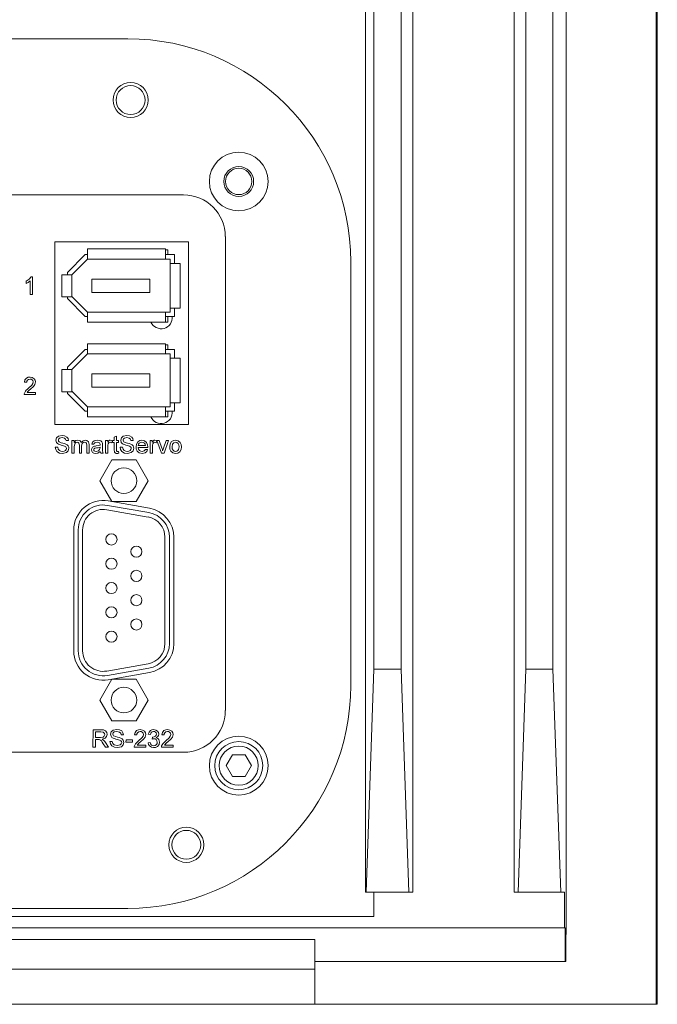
# Model space of a CAD drawing. Extents: x 13 to 426, y 7 to 274.
# Tile 5 of 29: x 85 to 95, y 47 to 64. Entities that reach past the tile are written whole.
import ezdxf

# ---------------------------------------------------------------- set-up
doc = ezdxf.new("R2010")
doc.units = 0
doc.header["$MEASUREMENT"] = 0

msp = doc.modelspace()

# ---------------------------------------------------------------- linework, layer by layer
at = {"color": 7, "linetype": 'Continuous', "lineweight": 15}
for p, q in [((91.305, 48.709), (91.305, 111.532)), ((93.929, 108.506), (93.929, 47.981)), ((93.038, 108.103), (93.038, 48.709)), ((90.642, 107.722), (90.642, 52.519)), ((91.106, 52.519), (91.106, 107.722)), ((93.237, 104.293), (93.237, 52.519)), ((93.701, 52.519), (93.701, 104.293)), ((95.463, 46.791), (95.463, 94.116)), ((95.484, 94.116), (95.484, 46.791)), ((90.496, 64.33), (90.496, 48.709)), ((86.437, 63.289), (74.531, 63.289)), ((87.389, 60.622), (73.578, 60.622)), ((88.104, 51.812), (88.104, 59.908)), ((87.475, 59.822), (85.189, 59.822)), ((85.189, 59.822), (85.189, 56.698)), ((87.475, 56.698), (87.475, 59.822)), ((85.711, 59.601), (85.406, 59.297)), ((85.749, 59.601), (85.711, 59.601)), ((85.749, 59.697), (85.749, 59.525)), ((87.083, 59.697), (85.749, 59.697)), ((87.083, 59.525), (87.083, 59.697)), ((87.083, 59.681), (87.121, 59.681)), ((87.235, 59.601), (87.083, 59.601)), ((87.121, 59.681), (87.121, 59.601)), ((87.235, 59.449), (87.235, 59.601)), ((85.749, 59.525), (85.483, 59.258)), ((85.749, 59.525), (87.083, 59.525)), ((87.159, 59.525), (87.083, 59.525)), ((87.159, 59.449), (87.159, 59.525)), ((87.159, 59.449), (87.159, 58.687)), ((87.33, 59.449), (87.159, 59.449)), ((87.33, 58.687), (87.33, 59.449)), ((90.247, 52.24), (90.247, 59.479)), ((85.311, 59.258), (85.311, 58.877)), ((85.483, 59.258), (85.311, 59.258)), ((85.406, 59.297), (85.406, 59.258)), ((85.483, 58.877), (85.483, 59.258)), ((84.701, 59.11), (84.701, 59.145)), ((84.77, 58.92), (84.77, 59.154)), ((84.784, 59.22), (84.809, 59.22)), ((84.809, 59.22), (84.809, 58.92)), ((85.825, 59.182), (85.825, 58.954)), ((86.816, 59.182), (85.825, 59.182)), ((86.816, 58.954), (86.816, 59.182)), ((84.809, 58.92), (84.77, 58.92)), ((85.483, 58.887), (85.749, 58.62)), ((85.825, 58.954), (86.816, 58.954)), ((85.311, 58.877), (85.483, 58.877)), ((85.406, 58.877), (85.406, 58.849)), ((85.406, 58.849), (85.711, 58.544)), ((85.749, 58.62), (85.749, 58.449)), ((87.083, 58.62), (85.749, 58.62)), ((87.083, 58.449), (87.083, 58.62)), ((87.083, 58.62), (87.159, 58.62)), ((87.159, 58.687), (87.33, 58.687)), ((87.159, 58.62), (87.159, 58.687)), ((87.235, 58.544), (87.235, 58.687)), ((85.711, 58.544), (85.749, 58.544)), ((85.749, 58.449), (87.083, 58.449)), ((85.753, 58.448), (85.753, 58.449)), ((85.981, 58.448), (85.753, 58.448)), ((85.981, 58.449), (85.981, 58.448)), ((86.893, 58.448), (86.893, 58.449)), ((87.121, 58.448), (86.893, 58.448)), ((87.083, 58.544), (87.235, 58.544)), ((87.121, 58.544), (87.121, 58.448)), ((85.749, 58.077), (85.749, 57.906)), ((87.083, 58.077), (85.749, 58.077)), ((87.083, 57.906), (87.083, 58.077)), ((87.083, 58.061), (87.121, 58.061)), ((87.121, 58.061), (87.121, 57.982)), ((85.711, 57.982), (85.406, 57.677)), ((85.749, 57.906), (85.483, 57.639)), ((85.749, 57.982), (85.711, 57.982)), ((85.749, 57.906), (87.083, 57.906)), ((87.235, 57.982), (87.083, 57.982)), ((87.159, 57.906), (87.083, 57.906)), ((87.159, 57.83), (87.159, 57.906)), ((87.235, 57.83), (87.235, 57.982)), ((87.159, 57.83), (87.159, 57.068)), ((87.33, 57.83), (87.159, 57.83)), ((87.33, 57.068), (87.33, 57.83)), ((85.311, 57.639), (85.311, 57.258)), ((85.483, 57.639), (85.311, 57.639)), ((85.406, 57.677), (85.406, 57.639)), ((85.483, 57.258), (85.483, 57.639)), ((85.825, 57.563), (85.825, 57.334)), ((86.816, 57.563), (85.825, 57.563)), ((86.816, 57.334), (86.816, 57.563)), ((84.709, 57.419), (84.67, 57.423)), ((84.862, 57.208), (84.666, 57.208)), ((84.716, 57.246), (84.862, 57.246)), ((84.862, 57.246), (84.862, 57.208)), ((85.311, 57.258), (85.483, 57.258)), ((85.406, 57.258), (85.406, 57.23)), ((85.406, 57.23), (85.711, 56.925)), ((85.483, 57.268), (85.749, 57.001)), ((85.825, 57.334), (86.816, 57.334)), ((87.159, 57.068), (87.33, 57.068)), ((87.159, 57.001), (87.159, 57.068)), ((87.235, 56.925), (87.235, 57.068)), ((85.711, 56.925), (85.749, 56.925)), ((85.749, 57.001), (85.749, 56.83)), ((87.083, 57.001), (85.749, 57.001)), ((87.083, 56.83), (87.083, 57.001)), ((87.083, 57.001), (87.159, 57.001)), ((87.083, 56.925), (87.235, 56.925)), ((87.121, 56.925), (87.121, 56.829)), ((85.189, 56.698), (87.475, 56.698)), ((85.749, 56.83), (87.083, 56.83)), ((85.753, 56.829), (85.753, 56.83)), ((85.981, 56.829), (85.753, 56.829)), ((85.981, 56.83), (85.981, 56.829)), ((86.893, 56.829), (86.893, 56.83)), ((87.121, 56.829), (86.893, 56.829)), ((85.424, 56.422), (85.382, 56.422)), ((85.482, 56.426), (85.52, 56.426)), ((85.482, 56.207), (85.482, 56.426)), ((85.52, 56.426), (85.52, 56.392)), ((85.858, 56.36), (85.82, 56.364)), ((86.058, 56.426), (86.093, 56.426)), ((86.058, 56.207), (86.058, 56.426)), ((86.093, 56.426), (86.093, 56.395)), ((86.173, 56.419), (86.161, 56.386)), ((86.177, 56.391), (86.177, 56.426)), ((86.177, 56.426), (86.204, 56.426)), ((86.204, 56.391), (86.177, 56.391)), ((86.204, 56.479), (86.243, 56.501)), ((86.204, 56.426), (86.204, 56.479)), ((86.204, 56.268), (86.204, 56.391)), ((86.243, 56.501), (86.243, 56.426)), ((86.243, 56.426), (86.277, 56.426)), ((86.243, 56.391), (86.243, 56.267)), ((86.277, 56.391), (86.243, 56.391)), ((86.277, 56.426), (86.277, 56.391)), ((86.531, 56.422), (86.489, 56.422)), ((86.819, 56.207), (86.819, 56.426)), ((86.819, 56.426), (86.854, 56.426)), ((86.854, 56.426), (86.854, 56.395)), ((86.934, 56.419), (86.922, 56.386)), ((86.934, 56.426), (86.975, 56.426)), ((87.011, 56.207), (86.934, 56.426)), ((86.975, 56.426), (87.019, 56.294)), ((87.046, 56.292), (87.09, 56.426)), ((87.13, 56.426), (87.059, 56.207)), ((87.09, 56.426), (87.13, 56.426)), ((85.197, 56.31), (85.239, 56.31)), ((85.52, 56.207), (85.482, 56.207)), ((85.52, 56.318), (85.52, 56.207)), ((85.609, 56.207), (85.609, 56.346)), ((85.647, 56.207), (85.609, 56.207)), ((85.647, 56.332), (85.647, 56.207)), ((85.736, 56.207), (85.736, 56.342)), ((85.774, 56.207), (85.736, 56.207)), ((85.774, 56.356), (85.774, 56.207)), ((85.962, 56.299), (85.962, 56.31)), ((86.016, 56.207), (85.977, 56.207)), ((86.004, 56.349), (86.004, 56.302)), ((86.096, 56.207), (86.058, 56.207)), ((86.096, 56.323), (86.096, 56.207)), ((86.277, 56.238), (86.281, 56.206)), ((86.304, 56.31), (86.346, 56.31)), ((86.615, 56.341), (86.738, 56.341)), ((86.777, 56.307), (86.615, 56.307)), ((86.738, 56.272), (86.776, 56.268)), ((86.858, 56.207), (86.819, 56.207)), ((86.858, 56.323), (86.858, 56.207)), ((87.059, 56.207), (87.011, 56.207)), ((86.164, 56.095), (85.958, 55.738)), ((86.577, 56.095), (86.164, 56.095)), ((86.783, 55.738), (86.577, 56.095)), ((85.958, 55.738), (86.164, 55.381)), ((86.577, 55.381), (86.783, 55.738)), ((86.104, 55.391), (86.809, 55.267)), ((86.164, 55.381), (86.577, 55.381)), ((86.782, 55.117), (86.077, 55.241)), ((86.795, 55.192), (86.09, 55.316)), ((85.513, 52.831), (85.513, 54.896)), ((85.589, 54.896), (85.589, 52.831)), ((85.665, 54.896), (85.665, 52.831)), ((87.071, 52.955), (87.071, 54.772)), ((87.148, 52.955), (87.148, 54.772)), ((87.224, 54.771), (87.224, 52.955)), ((86.077, 52.486), (86.782, 52.61)), ((86.09, 52.411), (86.795, 52.535)), ((90.509, 48.709), (90.642, 52.519)), ((90.642, 52.519), (91.106, 52.519)), ((91.106, 52.519), (91.239, 48.709)), ((93.104, 48.709), (93.237, 52.519)), ((93.237, 52.519), (93.701, 52.519)), ((93.701, 52.519), (93.834, 48.709)), ((86.164, 52.346), (85.958, 51.989)), ((86.104, 52.335), (86.809, 52.46)), ((86.577, 52.346), (86.164, 52.346)), ((86.783, 51.989), (86.577, 52.346)), ((85.958, 51.989), (86.164, 51.632)), ((86.577, 51.632), (86.783, 51.989)), ((85.842, 51.182), (85.843, 51.482)), ((85.843, 51.482), (85.976, 51.482)), ((86.164, 51.632), (86.577, 51.632)), ((85.978, 51.449), (85.882, 51.449)), ((85.882, 51.449), (85.882, 51.35)), ((85.882, 51.35), (85.968, 51.35)), ((85.928, 51.315), (85.882, 51.315)), ((85.882, 51.315), (85.882, 51.182)), ((86.362, 51.398), (86.323, 51.395)), ((86.59, 51.393), (86.552, 51.397)), ((86.823, 51.399), (86.787, 51.406)), ((86.855, 51.324), (86.86, 51.357)), ((87.056, 51.393), (87.018, 51.397)), ((85.882, 51.182), (85.842, 51.182)), ((86.057, 51.182), (86.017, 51.244)), ((86.055, 51.264), (86.107, 51.182)), ((86.107, 51.182), (86.057, 51.182)), ((86.131, 51.279), (86.169, 51.282)), ((86.405, 51.272), (86.406, 51.309)), ((86.519, 51.272), (86.405, 51.272)), ((86.406, 51.309), (86.519, 51.309)), ((86.519, 51.309), (86.519, 51.272)), ((86.743, 51.182), (86.544, 51.182)), ((86.596, 51.218), (86.743, 51.217)), ((86.743, 51.217), (86.743, 51.182)), ((86.783, 51.261), (86.82, 51.266)), ((87.209, 51.182), (87.011, 51.182)), ((87.062, 51.218), (87.209, 51.217)), ((87.209, 51.217), (87.209, 51.182)), ((73.578, 51.097), (87.389, 51.097)), ((88.225, 51.055), (88.117, 50.869)), ((88.44, 51.055), (88.225, 51.055)), ((88.548, 50.869), (88.44, 51.055)), ((88.117, 50.869), (88.225, 50.682)), ((88.44, 50.682), (88.548, 50.869)), ((88.225, 50.682), (88.44, 50.682)), ((90.509, 48.709), (90.496, 48.709)), ((91.239, 48.709), (90.509, 48.709)), ((90.642, 48.293), (90.642, 48.709)), ((91.239, 48.709), (91.305, 48.709)), ((93.104, 48.709), (93.038, 48.709)), ((93.834, 48.709), (93.104, 48.709)), ((93.834, 48.709), (93.901, 48.709)), ((93.901, 48.095), (93.901, 48.709)), ((70.328, 48.293), (90.642, 48.293)), ((74.531, 48.43), (86.437, 48.43)), ((93.901, 48.095), (67.067, 48.095)), ((93.901, 48.095), (93.907, 48.095)), ((93.907, 48.095), (93.907, 47.524)), ((93.923, 47.981), (93.929, 47.981)), ((93.923, 47.524), (93.923, 47.981)), ((89.634, 47.901), (71.334, 47.901)), ((89.634, 47.901), (89.634, 47.391)), ((89.634, 47.524), (93.907, 47.524)), ((93.923, 47.524), (93.907, 47.524)), ((71.334, 47.391), (89.634, 47.391)), ((89.634, 47.391), (89.634, 46.791)), ((89.634, 46.791), (71.334, 46.791)), ((89.634, 46.791), (95.463, 46.791)), ((95.484, 46.791), (95.463, 46.791))]:
    msp.add_line(p, q, dxfattribs=at)
at = {"color": 7, "linetype": 'Continuous', "lineweight": 15, "flags": 128}
for points in [[(84.701, 59.145), (84.753, 59.181), (84.784, 59.22)], [(84.77, 59.154), (84.733, 59.126), (84.701, 59.11)], [(84.67, 57.423), (84.68, 57.462), (84.706, 57.492), (84.735, 57.504), (84.766, 57.508)], [(84.766, 57.473), (84.741, 57.469), (84.721, 57.455), (84.712, 57.438), (84.709, 57.419)], [(84.74, 57.32), (84.795, 57.372), (84.813, 57.396), (84.82, 57.425)], [(84.766, 57.508), (84.805, 57.502), (84.837, 57.481), (84.853, 57.455), (84.859, 57.425)], [(84.82, 57.425), (84.815, 57.447), (84.8, 57.463), (84.783, 57.471), (84.766, 57.473)], [(84.859, 57.425), (84.849, 57.383), (84.825, 57.348), (84.775, 57.302)], [(84.666, 57.208), (84.668, 57.223), (84.67, 57.235)], [(84.67, 57.235), (84.688, 57.268), (84.703, 57.287), (84.721, 57.304), (84.74, 57.32)], [(84.775, 57.302), (84.754, 57.284), (84.74, 57.273), (84.727, 57.26), (84.716, 57.246)], [(85.209, 56.428), (85.22, 56.468), (85.25, 56.496), (85.313, 56.51)], [(85.253, 56.363), (85.233, 56.376), (85.218, 56.393), (85.209, 56.428)], [(85.314, 56.476), (85.272, 56.467), (85.257, 56.452), (85.252, 56.442), (85.251, 56.431)], [(85.251, 56.431), (85.254, 56.415), (85.262, 56.404)], [(85.357, 56.33), (85.322, 56.341), (85.298, 56.347), (85.275, 56.354), (85.253, 56.363)], [(85.262, 56.404), (85.3, 56.387), (85.327, 56.381), (85.353, 56.373), (85.379, 56.364)], [(85.313, 56.51), (85.357, 56.505), (85.396, 56.484), (85.416, 56.456), (85.424, 56.422)], [(85.382, 56.422), (85.374, 56.448), (85.355, 56.467), (85.314, 56.476)], [(85.379, 56.364), (85.402, 56.351), (85.42, 56.331), (85.429, 56.312), (85.431, 56.292)], [(85.52, 56.392), (85.55, 56.422), (85.583, 56.43)], [(85.572, 56.395), (85.547, 56.388), (85.536, 56.38), (85.529, 56.37), (85.52, 56.318)], [(85.609, 56.346), (85.602, 56.38), (85.596, 56.387), (85.589, 56.392), (85.572, 56.395)], [(85.583, 56.43), (85.604, 56.427), (85.623, 56.417), (85.634, 56.404), (85.641, 56.389)], [(85.641, 56.389), (85.673, 56.421), (85.708, 56.43)], [(85.698, 56.395), (85.674, 56.389), (85.655, 56.371), (85.647, 56.332)], [(85.736, 56.342), (85.73, 56.378), (85.724, 56.386), (85.716, 56.391), (85.698, 56.395)], [(85.708, 56.43), (85.739, 56.424), (85.763, 56.404), (85.772, 56.381), (85.774, 56.356)], [(85.82, 56.364), (85.834, 56.398), (85.863, 56.42), (85.919, 56.43)], [(85.912, 56.395), (85.892, 56.393), (85.874, 56.386), (85.864, 56.375), (85.858, 56.36)], [(85.952, 56.383), (85.931, 56.393), (85.912, 56.395)], [(85.919, 56.43), (85.976, 56.418), (85.994, 56.403), (86.002, 56.381)], [(85.962, 56.354), (85.959, 56.372), (85.952, 56.383)], [(86.002, 56.381), (86.004, 56.363), (86.004, 56.349)], [(86.093, 56.395), (86.113, 56.421), (86.124, 56.428), (86.137, 56.43)], [(86.102, 56.367), (86.098, 56.343), (86.096, 56.323)], [(86.136, 56.395), (86.123, 56.392), (86.112, 56.385), (86.102, 56.367)], [(86.161, 56.386), (86.148, 56.393), (86.136, 56.395)], [(86.137, 56.43), (86.158, 56.426), (86.173, 56.419)], [(86.316, 56.428), (86.327, 56.468), (86.357, 56.496), (86.42, 56.51)], [(86.36, 56.363), (86.34, 56.376), (86.325, 56.393), (86.316, 56.428)], [(86.421, 56.476), (86.379, 56.467), (86.364, 56.452), (86.359, 56.442), (86.358, 56.431)], [(86.358, 56.431), (86.361, 56.415), (86.369, 56.404)], [(86.464, 56.33), (86.429, 56.341), (86.405, 56.347), (86.382, 56.354), (86.36, 56.363)], [(86.369, 56.404), (86.407, 56.387), (86.434, 56.381), (86.46, 56.373), (86.486, 56.364)], [(86.42, 56.51), (86.464, 56.505), (86.503, 56.484), (86.523, 56.456), (86.531, 56.422)], [(86.489, 56.422), (86.481, 56.448), (86.462, 56.467), (86.421, 56.476)], [(86.486, 56.364), (86.509, 56.351), (86.527, 56.331), (86.536, 56.312), (86.538, 56.292)], [(86.577, 56.314), (86.584, 56.362), (86.609, 56.403), (86.641, 56.423), (86.678, 56.43)], [(86.678, 56.395), (86.653, 56.391), (86.631, 56.377), (86.62, 56.361), (86.615, 56.341)], [(86.678, 56.43), (86.724, 56.419), (86.759, 56.388), (86.773, 56.353), (86.777, 56.316)], [(86.724, 56.377), (86.7, 56.392), (86.678, 56.395)], [(86.738, 56.341), (86.733, 56.362), (86.724, 56.377)], [(86.854, 56.395), (86.874, 56.421), (86.886, 56.428), (86.898, 56.43)], [(86.863, 56.367), (86.859, 56.343), (86.858, 56.323)], [(86.897, 56.395), (86.884, 56.392), (86.873, 56.385), (86.863, 56.367)], [(86.922, 56.386), (86.909, 56.393), (86.897, 56.395)], [(86.898, 56.43), (86.919, 56.426), (86.934, 56.419)], [(87.153, 56.316), (87.162, 56.37), (87.186, 56.405)], [(87.186, 56.405), (87.222, 56.425), (87.254, 56.43)], [(87.254, 56.395), (87.223, 56.387), (87.202, 56.364), (87.192, 56.316)], [(87.254, 56.43), (87.299, 56.42), (87.334, 56.389), (87.349, 56.356), (87.353, 56.319)], [(87.315, 56.317), (87.311, 56.348), (87.297, 56.376), (87.277, 56.39), (87.254, 56.395)], [(85.323, 56.203), (85.271, 56.209), (85.227, 56.236), (85.205, 56.27), (85.197, 56.31)], [(85.239, 56.31), (85.248, 56.277), (85.27, 56.252), (85.294, 56.241), (85.321, 56.237)], [(85.321, 56.237), (85.347, 56.241), (85.371, 56.253), (85.384, 56.269), (85.389, 56.29)], [(85.431, 56.292), (85.42, 56.25), (85.389, 56.219), (85.323, 56.203)], [(85.389, 56.29), (85.386, 56.305), (85.378, 56.318), (85.357, 56.33)], [(85.816, 56.265), (85.82, 56.288), (85.834, 56.309), (85.867, 56.327)], [(85.888, 56.203), (85.858, 56.207), (85.833, 56.222), (85.82, 56.242), (85.816, 56.265)], [(85.904, 56.298), (85.872, 56.292), (85.865, 56.288), (85.859, 56.282), (85.856, 56.275), (85.854, 56.267)], [(85.854, 56.267), (85.856, 56.256), (85.863, 56.248), (85.872, 56.242), (85.896, 56.237)], [(85.867, 56.327), (85.884, 56.33), (85.898, 56.332)], [(85.966, 56.234), (85.925, 56.209), (85.888, 56.203)], [(85.896, 56.237), (85.934, 56.247), (85.956, 56.269)], [(85.898, 56.332), (85.934, 56.338), (85.962, 56.345)], [(85.962, 56.31), (85.93, 56.302), (85.904, 56.298)], [(85.956, 56.269), (85.961, 56.286), (85.962, 56.299)], [(85.962, 56.345), (85.962, 56.35), (85.962, 56.354)], [(85.977, 56.207), (85.969, 56.221), (85.966, 56.234)], [(86.004, 56.302), (86.005, 56.269), (86.005, 56.248), (86.009, 56.227), (86.016, 56.207)], [(86.254, 56.203), (86.236, 56.204), (86.219, 56.212), (86.208, 56.226), (86.204, 56.268)], [(86.243, 56.267), (86.245, 56.246), (86.248, 56.242), (86.252, 56.239), (86.262, 56.237)], [(86.281, 56.206), (86.266, 56.204), (86.254, 56.203)], [(86.262, 56.237), (86.27, 56.238), (86.277, 56.238)], [(86.43, 56.203), (86.378, 56.209), (86.334, 56.236), (86.312, 56.27), (86.304, 56.31)], [(86.346, 56.31), (86.355, 56.277), (86.377, 56.252), (86.401, 56.241), (86.428, 56.237)], [(86.428, 56.237), (86.454, 56.241), (86.478, 56.253), (86.491, 56.269), (86.496, 56.29)], [(86.538, 56.292), (86.527, 56.25), (86.496, 56.219), (86.43, 56.203)], [(86.496, 56.29), (86.493, 56.305), (86.485, 56.318), (86.464, 56.33)], [(86.68, 56.203), (86.633, 56.212), (86.596, 56.242), (86.581, 56.277), (86.577, 56.314)], [(86.615, 56.307), (86.621, 56.277), (86.638, 56.253), (86.658, 56.241), (86.681, 56.237)], [(86.776, 56.268), (86.76, 56.237), (86.733, 56.214), (86.68, 56.203)], [(86.681, 56.237), (86.701, 56.24), (86.719, 56.248), (86.738, 56.272)], [(86.777, 56.316), (86.777, 56.311), (86.777, 56.307)], [(87.019, 56.294), (87.027, 56.27), (87.032, 56.25)], [(87.032, 56.25), (87.04, 56.274), (87.046, 56.292)], [(87.254, 56.203), (87.207, 56.213), (87.172, 56.244), (87.157, 56.279), (87.153, 56.316)], [(87.192, 56.316), (87.195, 56.285), (87.21, 56.257), (87.229, 56.242), (87.254, 56.237)], [(87.353, 56.319), (87.348, 56.271), (87.323, 56.23), (87.291, 56.209), (87.254, 56.203)], [(87.254, 56.237), (87.274, 56.241), (87.292, 56.252), (87.305, 56.269), (87.315, 56.317)], [(85.976, 51.482), (86.019, 51.479), (86.058, 51.461), (86.076, 51.433), (86.083, 51.4)], [(86.143, 51.405), (86.154, 51.445), (86.185, 51.473), (86.249, 51.487)], [(86.249, 51.487), (86.294, 51.482), (86.333, 51.461), (86.354, 51.432), (86.362, 51.398)], [(86.552, 51.397), (86.562, 51.436), (86.588, 51.467), (86.618, 51.48), (86.65, 51.484)], [(86.65, 51.484), (86.688, 51.477), (86.721, 51.456), (86.738, 51.43), (86.743, 51.4)], [(86.787, 51.406), (86.799, 51.44), (86.823, 51.467), (86.849, 51.48), (86.877, 51.484)], [(86.877, 51.484), (86.913, 51.477), (86.944, 51.457), (86.959, 51.433), (86.965, 51.405)], [(87.018, 51.397), (87.028, 51.436), (87.055, 51.467), (87.084, 51.48), (87.116, 51.484)], [(87.116, 51.484), (87.154, 51.477), (87.187, 51.456), (87.204, 51.43), (87.209, 51.4)], [(85.95, 51.314), (85.938, 51.315), (85.928, 51.315)], [(86.017, 51.244), (85.999, 51.272), (85.986, 51.29), (85.97, 51.305), (85.95, 51.314)], [(85.968, 51.35), (86.017, 51.358), (86.028, 51.366), (86.035, 51.376), (86.042, 51.4)], [(86.042, 51.4), (86.039, 51.417), (86.03, 51.431), (86.017, 51.442), (85.978, 51.449)], [(86.083, 51.4), (86.075, 51.365), (86.052, 51.337), (85.998, 51.319)], [(85.998, 51.319), (86.012, 51.311), (86.022, 51.304)], [(86.186, 51.339), (86.166, 51.352), (86.152, 51.37), (86.143, 51.405)], [(86.25, 51.452), (86.205, 51.444), (86.188, 51.429), (86.183, 51.419), (86.181, 51.407)], [(86.181, 51.407), (86.185, 51.391), (86.193, 51.381)], [(86.297, 51.306), (86.259, 51.317), (86.234, 51.323), (86.209, 51.33), (86.186, 51.339)], [(86.193, 51.381), (86.235, 51.364), (86.263, 51.357), (86.292, 51.35), (86.319, 51.34)], [(86.323, 51.395), (86.315, 51.423), (86.295, 51.443), (86.25, 51.452)], [(86.319, 51.34), (86.342, 51.326), (86.36, 51.307), (86.37, 51.267)], [(86.649, 51.453), (86.623, 51.448), (86.602, 51.432), (86.592, 51.414), (86.59, 51.393)], [(86.622, 51.293), (86.679, 51.346), (86.697, 51.371), (86.705, 51.401)], [(86.705, 51.401), (86.7, 51.424), (86.684, 51.442), (86.667, 51.451), (86.649, 51.453)], [(86.743, 51.4), (86.732, 51.357), (86.706, 51.322), (86.654, 51.275)], [(86.878, 51.453), (86.855, 51.449), (86.837, 51.434), (86.823, 51.399)], [(86.881, 51.328), (86.867, 51.327), (86.855, 51.324)], [(86.86, 51.357), (86.863, 51.356), (86.866, 51.356)], [(86.866, 51.356), (86.89, 51.36), (86.912, 51.371), (86.924, 51.387), (86.927, 51.406)], [(86.927, 51.406), (86.923, 51.427), (86.909, 51.443), (86.894, 51.451), (86.878, 51.453)], [(86.94, 51.27), (86.935, 51.295), (86.919, 51.316), (86.902, 51.325), (86.881, 51.328)], [(86.965, 51.405), (86.961, 51.384), (86.951, 51.365), (86.923, 51.345)], [(86.923, 51.345), (86.949, 51.334), (86.969, 51.313), (86.979, 51.271)], [(87.115, 51.453), (87.089, 51.448), (87.068, 51.432), (87.059, 51.414), (87.056, 51.393)], [(87.088, 51.293), (87.146, 51.346), (87.163, 51.371), (87.171, 51.401)], [(87.171, 51.401), (87.166, 51.424), (87.15, 51.442), (87.134, 51.451), (87.115, 51.453)], [(87.209, 51.4), (87.198, 51.357), (87.172, 51.322), (87.12, 51.275)], [(86.022, 51.304), (86.042, 51.282), (86.055, 51.264)], [(86.259, 51.177), (86.208, 51.183), (86.163, 51.207), (86.14, 51.239), (86.131, 51.279)], [(86.169, 51.282), (86.179, 51.249), (86.204, 51.225), (86.257, 51.213)], [(86.257, 51.213), (86.306, 51.223), (86.325, 51.24), (86.33, 51.251), (86.332, 51.263)], [(86.37, 51.267), (86.358, 51.224), (86.327, 51.193), (86.259, 51.177)], [(86.332, 51.263), (86.329, 51.28), (86.319, 51.293), (86.297, 51.306)], [(86.544, 51.182), (86.546, 51.197), (86.549, 51.208)], [(86.549, 51.208), (86.568, 51.241), (86.584, 51.26), (86.603, 51.277), (86.622, 51.293)], [(86.654, 51.275), (86.633, 51.257), (86.619, 51.245), (86.606, 51.232), (86.596, 51.218)], [(86.878, 51.177), (86.839, 51.184), (86.807, 51.206), (86.79, 51.231), (86.783, 51.261)], [(86.82, 51.266), (86.827, 51.242), (86.841, 51.221), (86.858, 51.211), (86.878, 51.207)], [(86.979, 51.271), (86.97, 51.229), (86.942, 51.196), (86.911, 51.181), (86.878, 51.177)], [(86.878, 51.207), (86.905, 51.213), (86.926, 51.23), (86.937, 51.249), (86.94, 51.27)], [(87.011, 51.182), (87.012, 51.197), (87.015, 51.208)], [(87.015, 51.208), (87.034, 51.241), (87.051, 51.26), (87.069, 51.277), (87.088, 51.293)], [(87.12, 51.275), (87.099, 51.257), (87.085, 51.245), (87.073, 51.232), (87.062, 51.218)]]:
    msp.add_lwpolyline(points, dxfattribs=at)
at = {"color": 7, "linetype": 'Continuous', "lineweight": 15}
for centre, radius in [((86.485, 62.242), 0.3), ((86.485, 62.242), 0.247), ((88.332, 60.851), 0.502), ((88.332, 60.851), 0.255), ((88.332, 60.851), 0.225), ((86.37, 55.738), 0.219), ((86.157, 54.734), 0.0953), ((86.584, 54.526), 0.0953), ((86.157, 54.319), 0.0953), ((86.584, 54.111), 0.0953), ((86.157, 53.903), 0.0953), ((86.584, 53.696), 0.0953), ((86.157, 53.488), 0.0953), ((86.584, 53.281), 0.0953), ((86.157, 53.073), 0.0953), ((86.37, 51.989), 0.219), ((88.332, 50.869), 0.502), ((88.332, 50.869), 0.411), ((88.332, 50.869), 0.335), ((87.437, 49.516), 0.3), ((87.437, 49.516), 0.247)]:
    msp.add_circle(centre, radius, dxfattribs=at)
for centre, radius, start, end in [((86.437, 59.479), 3.81, 0, 90), ((87.389, 59.908), 0.714, 0, 90), ((87.007, 58.525), 0.191, 203.5782, 5.7392), ((87.007, 56.906), 0.191, 203.5782, 5.7392), ((86.016, 54.896), 0.503, 79.9593, 180), ((86.016, 54.896), 0.427, 80, 180), ((86.016, 54.896), 0.351, 80, 180), ((86.721, 54.772), 0.427, 0, 80), ((86.721, 54.771), 0.503, 0, 79.9593), ((86.721, 54.772), 0.351, 0, 80), ((86.016, 52.831), 0.503, 180, 280.0407), ((86.016, 52.831), 0.427, 180, 280), ((86.016, 52.831), 0.351, 180, 280), ((86.721, 52.955), 0.351, 280, 0), ((86.721, 52.955), 0.427, 280, 0), ((86.721, 52.955), 0.503, 280.0407, 0), ((86.437, 52.24), 3.81, 270, 0), ((87.389, 51.812), 0.714, 270, 360)]:
    msp.add_arc(centre, radius, start, end, dxfattribs=at)

doc.saveas('drawing.dxf')
